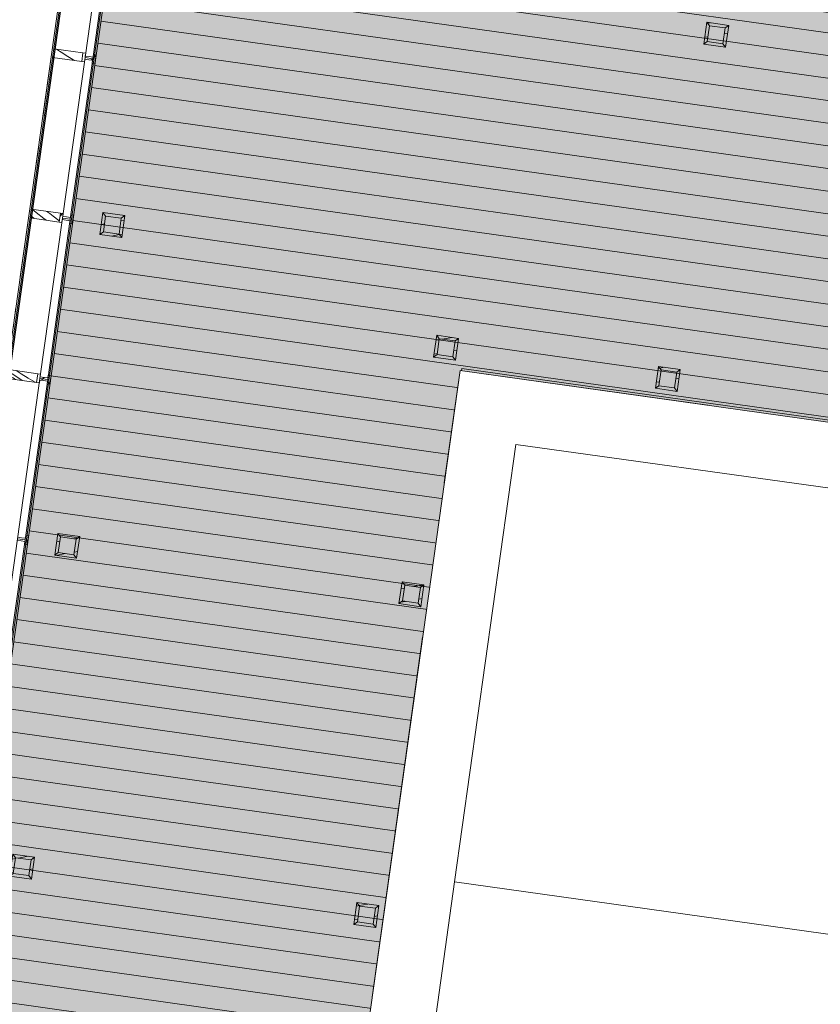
# Model space of a CAD drawing. Header units: millimetres. Extents: x 74467 to 235410, y -65 to 114857.
# Tile 159 of 256: x 97268 to 102703, y 84058 to 90744. Entities that reach past the tile are written whole.
import ezdxf
from ezdxf.enums import TextEntityAlignment as Align

# ---------------------------------------------------------------- set-up
doc = ezdxf.new("R2010")
doc.units = ezdxf.units.MM
doc.header["$MEASUREMENT"] = 0
for name, pattern in [('Katkend topelt', [1093.611073, 529.166651, -211.666656, 141.111112, -211.666656]), ('Kriipsjoon', [3527.298, 2469.2356, -1058.0624]), ('Wipeout_Contour', [1000, 0, -1000])]:
    doc.linetypes.add(name, pattern=pattern)
for name, color, linetype in [('00 Kunstikonkursi LÜ jaoks asendi 2D', 7, 'Continuous'), ('00 Teljed.AR', 7, 'Continuous'), ('1235 Vahelaed.AR', 7, 'Continuous'), ('1245 Klaasfassaadid.AR', 7, 'Continuous'), ('1253 Terrassipostid.AR', 7, 'Continuous'), ('1253 Välisterrassid.AR', 7, 'Continuous'), ('1326 Seinapinnad.SA', 7, 'Continuous'), ('9350 Netopind.AR', 7, 'Continuous')]:
    doc.layers.add(name, color=color, linetype=linetype)
doc.styles.add('GENERATED_STYLE_3', font='txt')
pattern_1 = [(10, (0, 0), (-15.628336, 88.632695), [])]
pattern_2 = [(45, (0, 0), (-176.7767, 176.7767), []), (45, (-35.36, 35.36), (-176.7767, 176.7767), []), (45, (-70.7, 70.7), (-176.7767, 176.7767), [])]

# ---------------------------------------------------------------- blocks, each defined once
blk = doc.blocks.new('Slab_2_1', base_point=(97924.2, 91486.6))
at = {"layer": '1253 Välisterrassid.AR', "linetype": 'Continuous', "lineweight": 13, "true_color": 0xcdcecd}
h = blk.add_hatch(dxfattribs=at)
h.set_pattern_fill('Põrandalaud_0001', color=254, style=0, pattern_type=2)
h.set_pattern_definition([(352, (109408.39, 80356.21), (21.1543, 150.5207), [])])
h.paths.add_polyline_path([(97924.2, 91486.6), (94848.5, 69601.6), (97576.7, 69218.2), (100269, 88374.9), (121846.9, 85342.4), (119898.5, 71478.6), (121636.4, 71234.4), (123968.3, 87826.3)])
at = {"layer": '1253 Välisterrassid.AR', "color": 7, "linetype": 'Continuous', "lineweight": 13, "flags": 128}
blk.add_lwpolyline([(97924.2, 91486.6), (123968.3, 87826.3), (121636.4, 71234.4), (119898.5, 71478.6), (121846.9, 85342.4), (100269, 88374.9), (97576.7, 69218.2), (94848.5, 69601.6)], close=True, dxfattribs=at)
blk = doc.blocks.new('Slab_18_1', base_point=(93030.2, 94685.9))
at = {"color": 254, "linetype": 'Wipeout_Contour', "lineweight": 0, "ltscale": 774606.085274}
blk.add_wipeout([(93030.2, 94685.9), (90077.6, 73665.2), (95019, 72970.7), (98070.9, 94685.9), (96652.6, 94685.9), (94919.6, 94685.9)], dxfattribs=at).dxf.layer = '1235 Vahelaed.AR'
at = {"layer": '1235 Vahelaed.AR', "color": 7, "linetype": 'Continuous', "lineweight": 13, "flags": 128}
blk.add_lwpolyline([(97860.1, 93185.9), (95019, 72970.7)], dxfattribs=at)
blk = doc.blocks.new('Slab_23_1', base_point=(97668.9, 91825.4))
at = {"color": 254, "linetype": 'Wipeout_Contour', "lineweight": 0, "ltscale": 737196.925936}
blk.add_wipeout([(97668.9, 91825.4), (124307.1, 88081.6), (129442.6, 87359.9), (129442.6, 93185.9), (97860.1, 93185.9)], dxfattribs=at).dxf.layer = '1235 Vahelaed.AR'
blk = doc.blocks.new('Fuajee_garderoob_RG 102_9_1', base_point=(90352.1, 74827.7))
at = {"layer": '9350 Netopind.AR', "color": 7, "linetype": 'Continuous', "lineweight": 13, "flags": 128}
blk.add_lwpolyline([(92830.8, 93185.9), (89968.3, 72815.5), (94909.7, 72121.1), (95368.5, 75385.5), (94962.5, 75442.6), (95018.2, 75838.7), (95424.2, 75781.7), (96134, 80832), (95728, 80889.1), (95783.6, 81285.2), (96189.6, 81228.1), (96899.4, 86278.5), (96493.4, 86335.6), (96549.1, 86731.7), (96955.1, 86674.6), (97678.8, 91824), (97272.8, 91881.1), (97328.5, 92277.2), (97724.6, 92221.5), (97860.1, 93185.9)], close=True, dxfattribs=at)
blk = doc.blocks.new('Column_5_1', base_point=(102055.8, 90562.6))
at = {"layer": '1253 Terrassipostid.AR', "linetype": 'Continuous', "lineweight": 13, "true_color": 0x8c8d8c}
h = blk.add_hatch(dxfattribs=at)
h.set_pattern_fill('Puit_0001', color=252, style=0, pattern_type=2)
h.set_pattern_definition(pattern_1)
h.paths.add_polyline_path([(101932.4, 90726.3), (101911.5, 90577.8), (101935.3, 90595.7), (101950.3, 90702.6)])
h = blk.add_hatch(dxfattribs=at)
h.set_pattern_fill('Puit_0001', color=252, style=0, pattern_type=2)
h.set_pattern_definition(pattern_1)
h.paths.add_polyline_path([(102081, 90705.4), (101932.4, 90726.3), (101950.3, 90702.6), (102057.2, 90687.6)])
h = blk.add_hatch(dxfattribs=at)
h.set_pattern_fill('Puit_0001', color=252, style=0, pattern_type=2)
h.set_pattern_definition(pattern_1)
h.paths.add_polyline_path([(102060.1, 90556.9), (102081, 90705.4), (102057.2, 90687.6), (102042.2, 90580.6)])
h = blk.add_hatch(dxfattribs=at)
h.set_pattern_fill('Puit_0001', color=252, style=0, pattern_type=2)
h.set_pattern_definition(pattern_1)
h.paths.add_polyline_path([(101911.5, 90577.8), (102060.1, 90556.9), (102042.2, 90580.6), (101935.3, 90595.7)])
at = {"layer": '1253 Terrassipostid.AR', "color": 7, "linetype": 'Continuous', "lineweight": 13, "flags": 128}
for points in [[(101932.4, 90726.3), (101911.5, 90577.8)], [(102081, 90705.4), (101932.4, 90726.3)], [(101932.4, 90726.3), (101950.3, 90702.6)], [(101935.3, 90595.7), (101950.3, 90702.6)], [(101950.3, 90702.6), (102057.2, 90687.6)], [(102057.2, 90687.6), (102042.2, 90580.6)], [(102081, 90705.4), (102057.2, 90687.6)], [(102060.1, 90556.9), (102081, 90705.4)], [(101911.5, 90577.8), (101935.3, 90595.7)], [(101911.5, 90577.8), (102060.1, 90556.9)], [(102042.2, 90580.6), (101935.3, 90595.7)], [(102042.2, 90580.6), (102060.1, 90556.9)]]:
    blk.add_lwpolyline(points, dxfattribs=at)
blk = doc.blocks.new('Opening_47_1')
at = {"layer": '1326 Seinapinnad.SA', "color": 7, "linetype": 'Continuous', "lineweight": 13, "flags": 128}
for points in [[(97682.9, 91803.2), (96834.4, 85765.7)], [(96837.4, 85765.3), (97685.9, 91802.8)]]:
    blk.add_lwpolyline(points, dxfattribs=at)
blk = doc.blocks.new('Column_39_1', base_point=(99680.8, 84584.9))
at = {"layer": '1253 Terrassipostid.AR', "linetype": 'Continuous', "lineweight": 13, "true_color": 0x8c8d8c}
h = blk.add_hatch(dxfattribs=at)
h.set_pattern_fill('Puit_0001', color=252, style=0, pattern_type=2)
h.set_pattern_definition(pattern_1)
h.paths.add_polyline_path([(99557.4, 84748.7), (99536.5, 84600.1), (99560.2, 84618), (99575.3, 84725)])
h = blk.add_hatch(dxfattribs=at)
h.set_pattern_fill('Puit_0001', color=252, style=0, pattern_type=2)
h.set_pattern_definition(pattern_1)
h.paths.add_polyline_path([(99705.9, 84727.8), (99557.4, 84748.7), (99575.3, 84725), (99682.2, 84709.9)])
h = blk.add_hatch(dxfattribs=at)
h.set_pattern_fill('Puit_0001', color=252, style=0, pattern_type=2)
h.set_pattern_definition(pattern_1)
h.paths.add_polyline_path([(99685.1, 84579.3), (99705.9, 84727.8), (99682.2, 84709.9), (99667.2, 84603)])
h = blk.add_hatch(dxfattribs=at)
h.set_pattern_fill('Puit_0001', color=252, style=0, pattern_type=2)
h.set_pattern_definition(pattern_1)
h.paths.add_polyline_path([(99536.5, 84600.1), (99685.1, 84579.3), (99667.2, 84603), (99560.2, 84618)])
at = {"layer": '1253 Terrassipostid.AR', "color": 7, "linetype": 'Continuous', "lineweight": 13, "flags": 128}
for points in [[(99557.4, 84748.7), (99536.5, 84600.1)], [(99705.9, 84727.8), (99557.4, 84748.7)], [(99557.4, 84748.7), (99575.3, 84725)], [(99560.2, 84618), (99575.3, 84725)], [(99575.3, 84725), (99682.2, 84709.9)], [(99705.9, 84727.8), (99682.2, 84709.9)], [(99685.1, 84579.3), (99705.9, 84727.8)], [(99682.2, 84709.9), (99667.2, 84603)], [(99536.5, 84600.1), (99560.2, 84618)], [(99536.5, 84600.1), (99685.1, 84579.3)], [(99667.2, 84603), (99560.2, 84618)], [(99667.2, 84603), (99685.1, 84579.3)]]:
    blk.add_lwpolyline(points, dxfattribs=at)
blk = doc.blocks.new('Column_40_1', base_point=(97343.8, 84913.4))
at = {"layer": '1253 Terrassipostid.AR', "linetype": 'Continuous', "lineweight": 13, "true_color": 0x8c8d8c}
h = blk.add_hatch(dxfattribs=at)
h.set_pattern_fill('Puit_0001', color=252, style=0, pattern_type=2)
h.set_pattern_definition(pattern_1)
h.paths.add_polyline_path([(97220.3, 85077.1), (97199.5, 84928.6), (97223.2, 84946.5), (97238.2, 85053.4)])
h = blk.add_hatch(dxfattribs=at)
h.set_pattern_fill('Puit_0001', color=252, style=0, pattern_type=2)
h.set_pattern_definition(pattern_1)
h.paths.add_polyline_path([(97368.9, 85056.3), (97220.3, 85077.1), (97238.2, 85053.4), (97345.2, 85038.4)])
h = blk.add_hatch(dxfattribs=at)
h.set_pattern_fill('Puit_0001', color=252, style=0, pattern_type=2)
h.set_pattern_definition(pattern_1)
h.paths.add_polyline_path([(97348, 84907.7), (97368.9, 85056.3), (97345.2, 85038.4), (97330.1, 84931.4)])
h = blk.add_hatch(dxfattribs=at)
h.set_pattern_fill('Puit_0001', color=252, style=0, pattern_type=2)
h.set_pattern_definition(pattern_1)
h.paths.add_polyline_path([(97199.5, 84928.6), (97348, 84907.7), (97330.1, 84931.4), (97223.2, 84946.5)])
at = {"layer": '1253 Terrassipostid.AR', "color": 7, "linetype": 'Continuous', "lineweight": 13, "flags": 128}
for points in [[(97220.3, 85077.1), (97199.5, 84928.6)], [(97368.9, 85056.3), (97220.3, 85077.1)], [(97220.3, 85077.1), (97238.2, 85053.4)], [(97223.2, 84946.5), (97238.2, 85053.4)], [(97238.2, 85053.4), (97345.2, 85038.4)], [(97368.9, 85056.3), (97345.2, 85038.4)], [(97348, 84907.7), (97368.9, 85056.3)], [(97345.2, 85038.4), (97330.1, 84931.4)], [(97199.5, 84928.6), (97223.2, 84946.5)], [(97199.5, 84928.6), (97348, 84907.7)], [(97330.1, 84931.4), (97223.2, 84946.5)], [(97330.1, 84931.4), (97348, 84907.7)]]:
    blk.add_lwpolyline(points, dxfattribs=at)
blk = doc.blocks.new('Column_41_1', base_point=(99987, 86763.5))
at = {"layer": '1253 Terrassipostid.AR', "linetype": 'Continuous', "lineweight": 13, "true_color": 0x8c8d8c}
h = blk.add_hatch(dxfattribs=at)
h.set_pattern_fill('Puit_0001', color=252, style=0, pattern_type=2)
h.set_pattern_definition(pattern_1)
h.paths.add_polyline_path([(99863.6, 86927.3), (99842.7, 86778.7), (99866.4, 86796.6), (99881.4, 86903.6)])
h = blk.add_hatch(dxfattribs=at)
h.set_pattern_fill('Puit_0001', color=252, style=0, pattern_type=2)
h.set_pattern_definition(pattern_1)
h.paths.add_polyline_path([(100012.1, 86906.4), (99863.6, 86927.3), (99881.4, 86903.6), (99988.4, 86888.5)])
h = blk.add_hatch(dxfattribs=at)
h.set_pattern_fill('Puit_0001', color=252, style=0, pattern_type=2)
h.set_pattern_definition(pattern_1)
h.paths.add_polyline_path([(99991.2, 86757.9), (100012.1, 86906.4), (99988.4, 86888.5), (99973.4, 86781.6)])
h = blk.add_hatch(dxfattribs=at)
h.set_pattern_fill('Puit_0001', color=252, style=0, pattern_type=2)
h.set_pattern_definition(pattern_1)
h.paths.add_polyline_path([(99842.7, 86778.7), (99991.2, 86757.9), (99973.4, 86781.6), (99866.4, 86796.6)])
at = {"layer": '1253 Terrassipostid.AR', "color": 7, "linetype": 'Continuous', "lineweight": 13, "flags": 128}
for points in [[(99863.6, 86927.3), (99842.7, 86778.7)], [(100012.1, 86906.4), (99863.6, 86927.3)], [(99863.6, 86927.3), (99881.4, 86903.6)], [(99866.4, 86796.6), (99881.4, 86903.6)], [(99881.4, 86903.6), (99988.4, 86888.5)], [(99988.4, 86888.5), (99973.4, 86781.6)], [(100012.1, 86906.4), (99988.4, 86888.5)], [(99991.2, 86757.9), (100012.1, 86906.4)], [(99842.7, 86778.7), (99866.4, 86796.6)], [(99973.4, 86781.6), (99866.4, 86796.6)], [(99842.7, 86778.7), (99991.2, 86757.9)], [(99973.4, 86781.6), (99991.2, 86757.9)]]:
    blk.add_lwpolyline(points, dxfattribs=at)
blk = doc.blocks.new('Column_42_1', base_point=(97649.9, 87092))
at = {"layer": '1253 Terrassipostid.AR', "linetype": 'Continuous', "lineweight": 13, "true_color": 0x8c8d8c}
h = blk.add_hatch(dxfattribs=at)
h.set_pattern_fill('Puit_0001', color=252, style=0, pattern_type=2)
h.set_pattern_definition(pattern_1)
h.paths.add_polyline_path([(97526.5, 87255.7), (97505.7, 87107.2), (97529.4, 87125.1), (97544.4, 87232)])
h = blk.add_hatch(dxfattribs=at)
h.set_pattern_fill('Puit_0001', color=252, style=0, pattern_type=2)
h.set_pattern_definition(pattern_1)
h.paths.add_polyline_path([(97675.1, 87234.9), (97526.5, 87255.7), (97544.4, 87232), (97651.4, 87217)])
h = blk.add_hatch(dxfattribs=at)
h.set_pattern_fill('Puit_0001', color=252, style=0, pattern_type=2)
h.set_pattern_definition(pattern_1)
h.paths.add_polyline_path([(97654.2, 87086.3), (97675.1, 87234.9), (97651.4, 87217), (97636.3, 87110)])
h = blk.add_hatch(dxfattribs=at)
h.set_pattern_fill('Puit_0001', color=252, style=0, pattern_type=2)
h.set_pattern_definition(pattern_1)
h.paths.add_polyline_path([(97505.7, 87107.2), (97654.2, 87086.3), (97636.3, 87110), (97529.4, 87125.1)])
at = {"layer": '1253 Terrassipostid.AR', "color": 7, "linetype": 'Continuous', "lineweight": 13, "flags": 128}
for points in [[(97526.5, 87255.7), (97505.7, 87107.2)], [(97675.1, 87234.9), (97526.5, 87255.7)], [(97526.5, 87255.7), (97544.4, 87232)], [(97529.4, 87125.1), (97544.4, 87232)], [(97544.4, 87232), (97651.4, 87217)], [(97651.4, 87217), (97636.3, 87110)], [(97675.1, 87234.9), (97651.4, 87217)], [(97654.2, 87086.3), (97675.1, 87234.9)], [(97505.7, 87107.2), (97529.4, 87125.1)], [(97636.3, 87110), (97529.4, 87125.1)], [(97505.7, 87107.2), (97654.2, 87086.3)], [(97636.3, 87110), (97654.2, 87086.3)]]:
    blk.add_lwpolyline(points, dxfattribs=at)
blk = doc.blocks.new('Column_43_1', base_point=(100222.2, 88437.1))
at = {"layer": '1253 Terrassipostid.AR', "linetype": 'Continuous', "lineweight": 13, "true_color": 0x8c8d8c}
h = blk.add_hatch(dxfattribs=at)
h.set_pattern_fill('Puit_0001', color=252, style=0, pattern_type=2)
h.set_pattern_definition(pattern_1)
h.paths.add_polyline_path([(100098.8, 88600.8), (100077.9, 88452.3), (100101.6, 88470.2), (100116.6, 88577.1)])
h = blk.add_hatch(dxfattribs=at)
h.set_pattern_fill('Puit_0001', color=252, style=0, pattern_type=2)
h.set_pattern_definition(pattern_1)
h.paths.add_polyline_path([(100247.3, 88580), (100098.8, 88600.8), (100116.6, 88577.1), (100223.6, 88562.1)])
h = blk.add_hatch(dxfattribs=at)
h.set_pattern_fill('Puit_0001', color=252, style=0, pattern_type=2)
h.set_pattern_definition(pattern_1)
h.paths.add_polyline_path([(100226.4, 88431.4), (100247.3, 88580), (100223.6, 88562.1), (100208.6, 88455.1)])
h = blk.add_hatch(dxfattribs=at)
h.set_pattern_fill('Puit_0001', color=252, style=0, pattern_type=2)
h.set_pattern_definition(pattern_1)
h.paths.add_polyline_path([(100077.9, 88452.3), (100226.4, 88431.4), (100208.6, 88455.1), (100101.6, 88470.2)])
at = {"layer": '1253 Terrassipostid.AR', "color": 7, "linetype": 'Continuous', "lineweight": 13, "flags": 128}
for points in [[(100098.8, 88600.8), (100077.9, 88452.3)], [(100247.3, 88580), (100098.8, 88600.8)], [(100098.8, 88600.8), (100116.6, 88577.1)], [(100101.6, 88470.2), (100116.6, 88577.1)], [(100116.6, 88577.1), (100223.6, 88562.1)], [(100223.6, 88562.1), (100208.6, 88455.1)], [(100247.3, 88580), (100223.6, 88562.1)], [(100226.4, 88431.4), (100247.3, 88580)], [(100077.9, 88452.3), (100101.6, 88470.2)], [(100208.6, 88455.1), (100101.6, 88470.2)], [(100077.9, 88452.3), (100226.4, 88431.4)], [(100208.6, 88455.1), (100226.4, 88431.4)]]:
    blk.add_lwpolyline(points, dxfattribs=at)
blk = doc.blocks.new('Column_44_1', base_point=(97956.1, 89270.5))
at = {"layer": '1253 Terrassipostid.AR', "linetype": 'Continuous', "lineweight": 13, "true_color": 0x8c8d8c}
h = blk.add_hatch(dxfattribs=at)
h.set_pattern_fill('Puit_0001', color=252, style=0, pattern_type=2)
h.set_pattern_definition(pattern_1)
h.paths.add_polyline_path([(97832.7, 89434.3), (97811.8, 89285.8), (97835.6, 89303.6), (97850.6, 89410.6)])
h = blk.add_hatch(dxfattribs=at)
h.set_pattern_fill('Puit_0001', color=252, style=0, pattern_type=2)
h.set_pattern_definition(pattern_1)
h.paths.add_polyline_path([(97981.3, 89413.4), (97832.7, 89434.3), (97850.6, 89410.6), (97957.5, 89395.6)])
h = blk.add_hatch(dxfattribs=at)
h.set_pattern_fill('Puit_0001', color=252, style=0, pattern_type=2)
h.set_pattern_definition(pattern_1)
h.paths.add_polyline_path([(97960.4, 89264.9), (97981.3, 89413.4), (97957.5, 89395.6), (97942.5, 89288.6)])
h = blk.add_hatch(dxfattribs=at)
h.set_pattern_fill('Puit_0001', color=252, style=0, pattern_type=2)
h.set_pattern_definition(pattern_1)
h.paths.add_polyline_path([(97811.8, 89285.8), (97960.4, 89264.9), (97942.5, 89288.6), (97835.6, 89303.6)])
at = {"layer": '1253 Terrassipostid.AR', "color": 7, "linetype": 'Continuous', "lineweight": 13, "flags": 128}
for points in [[(97832.7, 89434.3), (97811.8, 89285.8)], [(97981.3, 89413.4), (97832.7, 89434.3)], [(97832.7, 89434.3), (97850.6, 89410.6)], [(97835.6, 89303.6), (97850.6, 89410.6)], [(97850.6, 89410.6), (97957.5, 89395.6)], [(97981.3, 89413.4), (97957.5, 89395.6)], [(97960.4, 89264.9), (97981.3, 89413.4)], [(97957.5, 89395.6), (97942.5, 89288.6)], [(97811.8, 89285.8), (97835.6, 89303.6)], [(97811.8, 89285.8), (97960.4, 89264.9)], [(97942.5, 89288.6), (97835.6, 89303.6)], [(97942.5, 89288.6), (97960.4, 89264.9)]]:
    blk.add_lwpolyline(points, dxfattribs=at)
blk = doc.blocks.new('Column_45_1', base_point=(101727.4, 88225.5))
at = {"layer": '1253 Terrassipostid.AR', "linetype": 'Continuous', "lineweight": 13, "true_color": 0x8c8d8c}
h = blk.add_hatch(dxfattribs=at)
h.set_pattern_fill('Puit_0001', color=252, style=0, pattern_type=2)
h.set_pattern_definition(pattern_1)
h.paths.add_polyline_path([(101604, 88389.3), (101583.1, 88240.8), (101606.8, 88258.6), (101621.8, 88365.6)])
h = blk.add_hatch(dxfattribs=at)
h.set_pattern_fill('Puit_0001', color=252, style=0, pattern_type=2)
h.set_pattern_definition(pattern_1)
h.paths.add_polyline_path([(101752.5, 88368.4), (101604, 88389.3), (101621.8, 88365.6), (101728.8, 88350.5)])
h = blk.add_hatch(dxfattribs=at)
h.set_pattern_fill('Puit_0001', color=252, style=0, pattern_type=2)
h.set_pattern_definition(pattern_1)
h.paths.add_polyline_path([(101731.6, 88219.9), (101752.5, 88368.4), (101728.8, 88350.5), (101713.8, 88243.6)])
h = blk.add_hatch(dxfattribs=at)
h.set_pattern_fill('Puit_0001', color=252, style=0, pattern_type=2)
h.set_pattern_definition(pattern_1)
h.paths.add_polyline_path([(101583.1, 88240.8), (101731.6, 88219.9), (101713.8, 88243.6), (101606.8, 88258.6)])
at = {"layer": '1253 Terrassipostid.AR', "color": 7, "linetype": 'Continuous', "lineweight": 13, "flags": 128}
for points in [[(101604, 88389.3), (101583.1, 88240.8)], [(101752.5, 88368.4), (101604, 88389.3)], [(101604, 88389.3), (101621.8, 88365.6)], [(101606.8, 88258.6), (101621.8, 88365.6)], [(101621.8, 88365.6), (101728.8, 88350.5)], [(101728.8, 88350.5), (101713.8, 88243.6)], [(101752.5, 88368.4), (101728.8, 88350.5)], [(101731.6, 88219.9), (101752.5, 88368.4)], [(101583.1, 88240.8), (101606.8, 88258.6)], [(101583.1, 88240.8), (101731.6, 88219.9)], [(101713.8, 88243.6), (101606.8, 88258.6)], [(101713.8, 88243.6), (101731.6, 88219.9)]]:
    blk.add_lwpolyline(points, dxfattribs=at)
blk = doc.blocks.new('*X3547')
at = {"layer": '1245 Klaasfassaadid.AR', "color": 7, "linetype": 'Continuous', "lineweight": 13}
for p, q in [((97187.7, 88329.9), (97203.8, 88321.2)), ((97240.7, 88322.6), (97191.3, 88355.3)), ((97277.2, 88339.6), (97243.6, 88360.9)), ((97325.9, 88309.6), (97277.2, 88339.6)), ((97213.4, 88316.4), (97203.8, 88321.2)), ((97222.9, 88311.4), (97213.4, 88316.4)), ((97232.4, 88306.2), (97222.9, 88311.4)), ((97241.7, 88300.8), (97232.4, 88306.2)), ((97283.5, 88294.7), (97240.7, 88322.6)), ((97242.3, 88300.5), (97241.7, 88300.8)), ((97371.6, 88282.3), (97325.9, 88309.6))]:
    blk.add_line(p, q, dxfattribs=at)
blk = doc.blocks.new('*X3549')
at = {"layer": '1245 Klaasfassaadid.AR', "color": 7, "linetype": 'Continuous', "lineweight": 13}
for p, q in [((97537.9, 90530.4), (97516.8, 90544.1)), ((97503, 90485.4), (97491.7, 90492.9)), ((97560.4, 90516), (97537.9, 90530.4)), ((97582.9, 90501.8), (97560.4, 90516)), ((97605.5, 90487.7), (97582.9, 90501.8)), ((97628.3, 90473.9), (97605.5, 90487.7)), ((97641.3, 90466), (97628.3, 90473.9))]:
    blk.add_line(p, q, dxfattribs=at)
blk = doc.blocks.new('*X3550')
at = {"layer": '1245 Klaasfassaadid.AR', "color": 7, "linetype": 'Continuous', "lineweight": 13}
for p, q in [((97367, 89393.7), (97340.1, 89413.7)), ((97379.5, 89434.7), (97352.3, 89456.4)), ((97431.8, 89394.3), (97379.5, 89434.7)), ((97471.8, 89427), (97452.2, 89442.4)), ((97494.9, 89409.4), (97471.8, 89427)), ((97533.6, 89380.5), (97494.9, 89409.4)), ((97447.7, 89382.4), (97431.8, 89394.3)), ((97537, 89378), (97533.6, 89380.5))]:
    blk.add_line(p, q, dxfattribs=at)
blk = doc.blocks.new('Curtain Wall_31_1')
at = {"layer": '1245 Klaasfassaadid.AR', "linetype": 'Continuous', "lineweight": 0, "true_color": 0x000000}
h = blk.add_hatch(dxfattribs=at)
h.set_pattern_fill('Alumiinium_0001', color=178, style=0, pattern_type=2)
h.set_pattern_definition(pattern_2)
h.paths.add_polyline_path([(97707.3, 90456.7), (97709.9, 90475.5), (97736.2, 90471.9), (97739.2, 90493.6), (97713, 90497.3), (97715.6, 90516.1), (97697.3, 90518.7), (97689, 90459.3)])
h = blk.add_hatch(dxfattribs=at)
h.set_pattern_fill('Alumiinium_0001', color=178, style=0, pattern_type=2)
h.set_pattern_definition(pattern_2)
h.paths.add_polyline_path([(97769.9, 90467.1), (97773, 90488.9), (97765.5, 90489.9), (97739.2, 90493.6), (97736.2, 90471.9), (97762.4, 90468.2)])
h = blk.add_hatch(dxfattribs=at)
h.set_pattern_fill('Alumiinium_0001', color=178, style=0, pattern_type=2)
h.set_pattern_definition(pattern_2)
h.paths.add_polyline_path([(97778.1, 90446.8), (97786.4, 90506.2), (97768.1, 90508.8), (97765.5, 90489.9), (97773, 90488.9), (97769.9, 90467.1), (97762.4, 90468.2), (97759.8, 90449.3)])
h = blk.add_hatch(dxfattribs=at)
h.set_pattern_fill('Alumiinium_0001', color=178, style=0, pattern_type=2)
h.set_pattern_definition(pattern_2)
h.paths.add_polyline_path([(97554.2, 89367.4), (97556.8, 89386.2), (97583.1, 89382.6), (97586.1, 89404.3), (97559.9, 89408), (97562.6, 89426.8), (97544.2, 89429.4), (97535.9, 89370)])
h = blk.add_hatch(dxfattribs=at)
h.set_pattern_fill('Alumiinium_0001', color=178, style=0, pattern_type=2)
h.set_pattern_definition(pattern_2)
h.paths.add_polyline_path([(97616.8, 89377.8), (97619.9, 89399.6), (97612.4, 89400.7), (97586.1, 89404.3), (97583.1, 89382.6), (97609.3, 89378.9)])
h = blk.add_hatch(dxfattribs=at)
h.set_pattern_fill('Alumiinium_0001', color=178, style=0, pattern_type=2)
h.set_pattern_definition(pattern_2)
h.paths.add_polyline_path([(97625, 89357.5), (97633.3, 89416.9), (97615, 89419.5), (97612.4, 89400.7), (97619.9, 89399.6), (97616.8, 89377.8), (97609.3, 89378.9), (97606.7, 89360)])
h = blk.add_hatch(dxfattribs=at)
h.set_pattern_fill('Alumiinium_0001', color=178, style=0, pattern_type=2)
h.set_pattern_definition(pattern_2)
h.paths.add_polyline_path([(97401.1, 88278.1), (97403.8, 88296.9), (97430, 88293.3), (97433.1, 88315), (97406.8, 88318.7), (97409.5, 88337.5), (97391.1, 88340.1), (97382.8, 88280.7)])
h = blk.add_hatch(dxfattribs=at)
h.set_pattern_fill('Alumiinium_0001', color=178, style=0, pattern_type=2)
h.set_pattern_definition(pattern_2)
h.paths.add_polyline_path([(97471.9, 88268.2), (97480.3, 88327.6), (97461.9, 88330.2), (97459.3, 88311.4), (97466.8, 88310.3), (97463.8, 88288.5), (97456.2, 88289.6), (97453.6, 88270.8)])
h = blk.add_hatch(dxfattribs=at)
h.set_pattern_fill('Alumiinium_0001', color=178, style=0, pattern_type=2)
h.set_pattern_definition(pattern_2)
h.paths.add_polyline_path([(97463.8, 88288.5), (97466.8, 88310.3), (97459.3, 88311.4), (97433.1, 88315), (97430, 88293.3), (97456.2, 88289.6)])
h = blk.add_hatch(dxfattribs=at)
h.set_pattern_fill('Alumiinium_0001', color=178, style=0, pattern_type=2)
h.set_pattern_definition(pattern_2)
h.paths.add_polyline_path([(97248, 87188.8), (97250.7, 87207.7), (97276.9, 87204), (97280, 87225.7), (97253.7, 87229.4), (97256.4, 87248.3), (97238.1, 87250.8), (97229.7, 87191.4)])
h = blk.add_hatch(dxfattribs=at)
h.set_pattern_fill('Alumiinium_0001', color=178, style=0, pattern_type=2)
h.set_pattern_definition(pattern_2)
h.paths.add_polyline_path([(97310.7, 87199.2), (97313.7, 87221), (97306.2, 87222.1), (97280, 87225.7), (97276.9, 87204), (97303.2, 87200.3)])
h = blk.add_hatch(dxfattribs=at)
h.set_pattern_fill('Alumiinium_0001', color=178, style=0, pattern_type=2)
h.set_pattern_definition(pattern_2)
h.paths.add_polyline_path([(97318.8, 87178.9), (97327.2, 87238.3), (97308.8, 87240.9), (97306.2, 87222.1), (97313.7, 87221), (97310.7, 87199.2), (97303.2, 87200.3), (97300.5, 87181.5)])
at = {"layer": '1245 Klaasfassaadid.AR', "color": 7, "linetype": 'Continuous', "lineweight": 13}
for p, q in [((97499.3, 90546.5), (97490.9, 90487.1)), ((97697.3, 90518.7), (97689, 90459.3)), ((97709.9, 90475.5), (97707.3, 90456.7)), ((97715.6, 90516.1), (97713, 90497.3)), ((97762.4, 90468.2), (97759.8, 90449.3)), ((97768.1, 90508.8), (97765.5, 90489.9)), ((97768.1, 90508.8), (97786.4, 90506.2)), ((97786.4, 90506.2), (97778.1, 90446.8)), ((97759.8, 90449.3), (97778.1, 90446.8)), ((97346.2, 89457.3), (97337.8, 89397.8)), ((97544.2, 89429.4), (97535.9, 89370)), ((97562.6, 89426.8), (97559.9, 89408)), ((97615, 89419.5), (97612.4, 89400.7)), ((97615, 89419.5), (97633.3, 89416.9)), ((97633.3, 89416.9), (97625, 89357.5)), ((97556.8, 89386.2), (97554.2, 89367.4)), ((97609.3, 89378.9), (97606.7, 89360)), ((97606.7, 89360), (97625, 89357.5)), ((97391.1, 88340.1), (97382.8, 88280.7)), ((97409.5, 88337.5), (97406.8, 88318.7)), ((97461.9, 88330.2), (97459.3, 88311.4)), ((97461.9, 88330.2), (97480.3, 88327.6)), ((97480.3, 88327.6), (97471.9, 88268.2)), ((97403.8, 88296.9), (97401.1, 88278.1)), ((97456.2, 88289.6), (97453.6, 88270.8)), ((97453.6, 88270.8), (97471.9, 88268.2)), ((97303.2, 87200.3), (97300.5, 87181.5)), ((97308.8, 87240.9), (97306.2, 87222.1)), ((97308.8, 87240.9), (97327.2, 87238.3)), ((97327.2, 87238.3), (97318.8, 87178.9)), ((97300.5, 87181.5), (97318.8, 87178.9))]:
    blk.add_line(p, q, dxfattribs=at)
at = {"layer": '1245 Klaasfassaadid.AR', "color": 7, "linetype": 'Continuous', "lineweight": 13, "flags": 128}
for points in [[(97911.9, 91531.7), (97859.4, 91539.1), (97711.5, 90486.4), (97764, 90479.1)], [(97764, 90479.1), (97711.5, 90486.4), (97558.4, 89397.1), (97610.9, 89389.8)], [(97610.9, 89389.8), (97558.4, 89397.1), (97405.3, 88307.8), (97457.8, 88300.5)], [(97457.8, 88300.5), (97405.3, 88307.8), (97252.2, 87218.5), (97304.7, 87211.2)], [(97304.7, 87211.2), (97252.2, 87218.5), (97099.1, 86129.3), (97151.6, 86121.9)]]:
    blk.add_lwpolyline(points, close=True, dxfattribs=at)
for points in [[(97499.3, 90546.5), (97697.3, 90518.7), (97715.6, 90516.1)], [(97490.9, 90487.1), (97689, 90459.3), (97707.3, 90456.7)], [(97709.9, 90475.5), (97736.2, 90471.9), (97762.4, 90468.2)], [(97713, 90497.3), (97739.2, 90493.6), (97765.5, 90489.9)], [(97337.8, 89397.8), (97535.9, 89370), (97554.2, 89367.4)], [(97346.2, 89457.3), (97544.2, 89429.4), (97562.6, 89426.8)], [(97559.9, 89408), (97586.1, 89404.3), (97612.4, 89400.7)], [(97556.8, 89386.2), (97583.1, 89382.6), (97609.3, 89378.9)], [(97193.1, 88368), (97391.1, 88340.1), (97409.5, 88337.5)], [(97184.7, 88308.5), (97382.8, 88280.7), (97401.1, 88278.1)], [(97403.8, 88296.9), (97430, 88293.3), (97456.2, 88289.6)], [(97406.8, 88318.7), (97433.1, 88315), (97459.3, 88311.4)], [(97250.7, 87207.7), (97276.9, 87204), (97303.2, 87200.3)], [(97253.7, 87229.4), (97280, 87225.7), (97306.2, 87222.1)]]:
    blk.add_lwpolyline(points, dxfattribs=at)
at = {"layer": '1245 Klaasfassaadid.AR', "linetype": 'Continuous', "lineweight": 0}
for name in ['*X3549', '*X3550', '*X3547']:
    blk.add_blockref(name, (0, 0), dxfattribs=at)
blk = doc.blocks.new('Standard grid marker_4')
at = {"layer": '00 Teljed.AR', "color": 252, "linetype": 'Katkend topelt', "lineweight": 13, "true_color": 0x8c8d8c}
blk.add_line((8109.2, 0), (49760, 0), dxfattribs=at)
at = {"layer": '00 Teljed.AR', "color": 252, "lineweight": 13, "true_color": 0x8c8d8c, "style": 'GENERATED_STYLE_3'}
for tag, p in [('AC_MarkerText_1_0', (-55.7, -25.4)), ('AC_MarkerText_1_1', (58213.5, -25.4))]:
    blk.add_attdef(tag, text='', height=200, rotation=278, dxfattribs=at).set_placement(p, align=Align.TOP_CENTER)

msp = doc.modelspace()

# ---------------------------------------------------------------- block references
at = {"layer": '1253 Välisterrassid.AR', "color": 7, "linetype": 'Continuous', "lineweight": 13}
msp.add_blockref('Slab_2_1', (97924.2, 91486.6), dxfattribs=at)

# ---------------------------------------------------------------- next in the draw order: block references
at = {"layer": '1235 Vahelaed.AR', "color": 7, "linetype": 'Continuous', "lineweight": 13}
msp.add_blockref('Slab_18_1', (93030.2, 94685.9), dxfattribs=at)

# ---------------------------------------------------------------- next in the draw order: block references
msp.add_blockref('Slab_23_1', (97668.9, 91825.4), dxfattribs=at)

# ---------------------------------------------------------------- next in the draw order: linework, layer by layer
at = {"layer": '9350 Netopind.AR', "color": 153, "linetype": 'Continuous', "lineweight": 0, "true_color": 0x7da59c, "flags": 128}
msp.add_lwpolyline([(92830.8, 93185.9), (89968.3, 72815.5), (94909.7, 72121.1), (95368.5, 75385.5), (94962.5, 75442.6), (95018.2, 75838.7), (95424.2, 75781.7), (96134, 80832), (95728, 80889.1), (95783.6, 81285.2), (96189.6, 81228.1), (96899.4, 86278.5), (96493.4, 86335.6), (96549.1, 86731.7), (96955.1, 86674.6), (97678.8, 91824), (97272.8, 91881.1), (97328.5, 92277.2), (97724.6, 92221.5), (97860.1, 93185.9)], close=True, dxfattribs=at)

# ---------------------------------------------------------------- next in the draw order: block references
at = {"layer": '9350 Netopind.AR', "color": 7, "linetype": 'Continuous', "lineweight": 13}
msp.add_blockref('Fuajee_garderoob_RG 102_9_1', (90352.1, 74827.7), dxfattribs=at)

# ---------------------------------------------------------------- next in the draw order: wipeouts: each hides what was drawn before it
at = {"color": 254, "linetype": 'Wipeout_Contour', "lineweight": 0, "ltscale": 1106957.325690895}
msp.add_wipeout([(86371.6, 105811.4), (85252, 103464.9), (118693.5, 103518.1), (139774.1, 103480.6), (139783.7, 82997), (142852.8, 81554), (142830.8, 105959.2)], dxfattribs=at).dxf.layer = '00 Kunstikonkursi LÜ jaoks asendi 2D'

# ---------------------------------------------------------------- next in the draw order: block references
at = {"layer": '1253 Terrassipostid.AR', "color": 7, "lineweight": 15}
for name, p in [('Column_5_1', (102055.8, 90562.6)), ('Column_44_1', (97956.1, 89270.5)), ('Column_43_1', (100222.2, 88437.1)), ('Column_40_1', (97343.8, 84913.4))]:
    msp.add_blockref(name, p, dxfattribs=at)

# ---------------------------------------------------------------- next in the draw order: wipeouts: each hides what was drawn before it
at = {"color": 254, "linetype": 'Wipeout_Contour', "lineweight": 0, "ltscale": 1079437.669537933}
msp.add_wipeout([(97704, 70132.8), (98144.5, 70071.1), (100635.8, 87858.8), (121333.8, 84960), (118963.7, 68037.1), (119411.7, 68027.3), (121836.4, 85338.7), (100257, 88361.1)], dxfattribs=at).dxf.layer = '00 Kunstikonkursi LÜ jaoks asendi 2D'

# ---------------------------------------------------------------- next in the draw order: linework, layer by layer
at = {"layer": '00 Kunstikonkursi LÜ jaoks asendi 2D', "color": 63, "linetype": 'Continuous', "lineweight": 13, "true_color": 0xbcc992}
for p, q in [((100257, 88361.1), (97704, 70132.8)), ((121836.4, 85338.7), (100257, 88361.1)), ((98144.5, 70071.1), (100635.8, 87858.8)), ((100635.8, 87858.8), (121333.8, 84960))]:
    msp.add_line(p, q, dxfattribs=at)
at = {"layer": '00 Kunstikonkursi LÜ jaoks asendi 2D', "color": 7, "linetype": 'Continuous', "lineweight": 13, "flags": 128}
msp.add_lwpolyline([(100213.5, 88366.3), (100213.5, 88366.3), (100213.5, 88366.3), (100213.5, 88366.3), (100213.5, 88366.3), (100213.5, 88366.3), (100213.5, 88366.2), (100213.5, 88366.2), (100213.5, 88366.2), (100213.5, 88366.2), (100213.5, 88366.2), (100213.5, 88366.2), (100213.4, 88366.2), (100213.4, 88366.2), (100213.4, 88366.2), (100213.4, 88366.2), (100213.4, 88366.2), (100213.4, 88366.2), (100213.4, 88366.3), (100213.4, 88366.3), (100213.4, 88366.3), (100213.4, 88366.3), (100213.4, 88366.3), (100213.4, 88366.3), (100213.4, 88366.3)], close=True, dxfattribs=at)

# ---------------------------------------------------------------- next in the draw order: block references
at = {"layer": '1245 Klaasfassaadid.AR', "linetype": 'Continuous', "lineweight": 0}
msp.add_blockref('Curtain Wall_31_1', (0, 0), dxfattribs=at)
at = {"layer": '1253 Terrassipostid.AR', "color": 7, "lineweight": 15}
for name, p in [('Column_45_1', (101727.4, 88225.5)), ('Column_42_1', (97649.9, 87092)), ('Column_41_1', (99987, 86763.5)), ('Column_39_1', (99680.8, 84584.9))]:
    msp.add_blockref(name, p, dxfattribs=at)
at = {"layer": '1326 Seinapinnad.SA', "color": 7, "linetype": 'Continuous', "lineweight": 13}
msp.add_blockref('Opening_47_1', (0, 0), dxfattribs=at)

# ---------------------------------------------------------------- next in the draw order: wipeouts: each hides what was drawn before it
at = {"color": 254, "linetype": 'Wipeout_Contour', "lineweight": 0, "ltscale": 524985.649511}
msp.add_wipeout([(100220, 84889.9), (99803.9, 81918.9), (102775, 81502.8), (103191.1, 84473.8)], dxfattribs=at).dxf.layer = '00 Kunstikonkursi LÜ jaoks asendi 2D'

# ---------------------------------------------------------------- next in the draw order: linework, layer by layer
at = {"layer": '00 Kunstikonkursi LÜ jaoks asendi 2D', "color": 63, "linetype": 'Continuous', "lineweight": 13, "true_color": 0xbcc992}
for p, q in [((100220, 84889.9), (99803.9, 81918.9)), ((103191.1, 84473.8), (100220, 84889.9))]:
    msp.add_line(p, q, dxfattribs=at)

# ---------------------------------------------------------------- next in the draw order: wipeouts: each hides what was drawn before it
at = {"color": 254, "linetype": 'Wipeout_Contour', "lineweight": 0, "ltscale": 533866.557901}
msp.add_wipeout([(100635.8, 87859.1), (100220, 84889.9), (103191, 84473.8), (103607.2, 87444.8)], dxfattribs=at).dxf.layer = '00 Kunstikonkursi LÜ jaoks asendi 2D'

# ---------------------------------------------------------------- next in the draw order: hatches: boundary and pattern name
at = {"layer": '00 Kunstikonkursi LÜ jaoks asendi 2D', "linetype": 'Continuous', "lineweight": 0, "true_color": 0x161513}
msp.add_hatch(color=168, dxfattribs=at).paths.add_polyline_path([(78643.2, 56207.4), (97573.7, 69203.1), (100257, 88361.1), (121836.4, 85338.7), (119894.5, 71474), (121631.9, 71230), (123957.8, 87832), (97910.8, 91471.6), (94845.4, 69585.2), (80740.1, 71575.3)])

# ---------------------------------------------------------------- next in the draw order: linework, layer by layer
at = {"layer": '00 Kunstikonkursi LÜ jaoks asendi 2D', "color": 63, "linetype": 'Continuous', "lineweight": 13, "true_color": 0xbcc992}
for p, q in [((100635.8, 87859.1), (100220, 84889.9)), ((103607.2, 87444.8), (100635.8, 87859.1)), ((100220, 84889.9), (103191, 84473.8))]:
    msp.add_line(p, q, dxfattribs=at)
at = {"layer": '00 Kunstikonkursi LÜ jaoks asendi 2D', "color": 7, "linetype": 'Continuous', "lineweight": 13, "flags": 128}
msp.add_lwpolyline([(85212.3, 103505.9), (80740.1, 71575.3), (94839, 69600.8), (97910.8, 91471.6), (123957.8, 87832), (121631.9, 71230), (139853.7, 71250.7), (139838.5, 103531.6)], close=True, dxfattribs=at)
at = {"layer": '00 Kunstikonkursi LÜ jaoks asendi 2D', "color": 7, "linetype": 'Kriipsjoon', "lineweight": 13, "flags": 128}
msp.add_lwpolyline([(97704, 70132.8), (100257, 88361.1), (121836.4, 85338.7), (119894.5, 71474), (121704.1, 71219.9)], dxfattribs=at)

# ---------------------------------------------------------------- next in the draw order: block references
at = {"layer": '00 Teljed.AR', "color": 7, "linetype": 'Continuous', "lineweight": 13, "zscale": 1000, "rotation": 82.0000000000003}
msp.add_blockref('Standard grid marker_4', (91881.4, 50645.1), dxfattribs=at)

doc.saveas('drawing.dxf')
